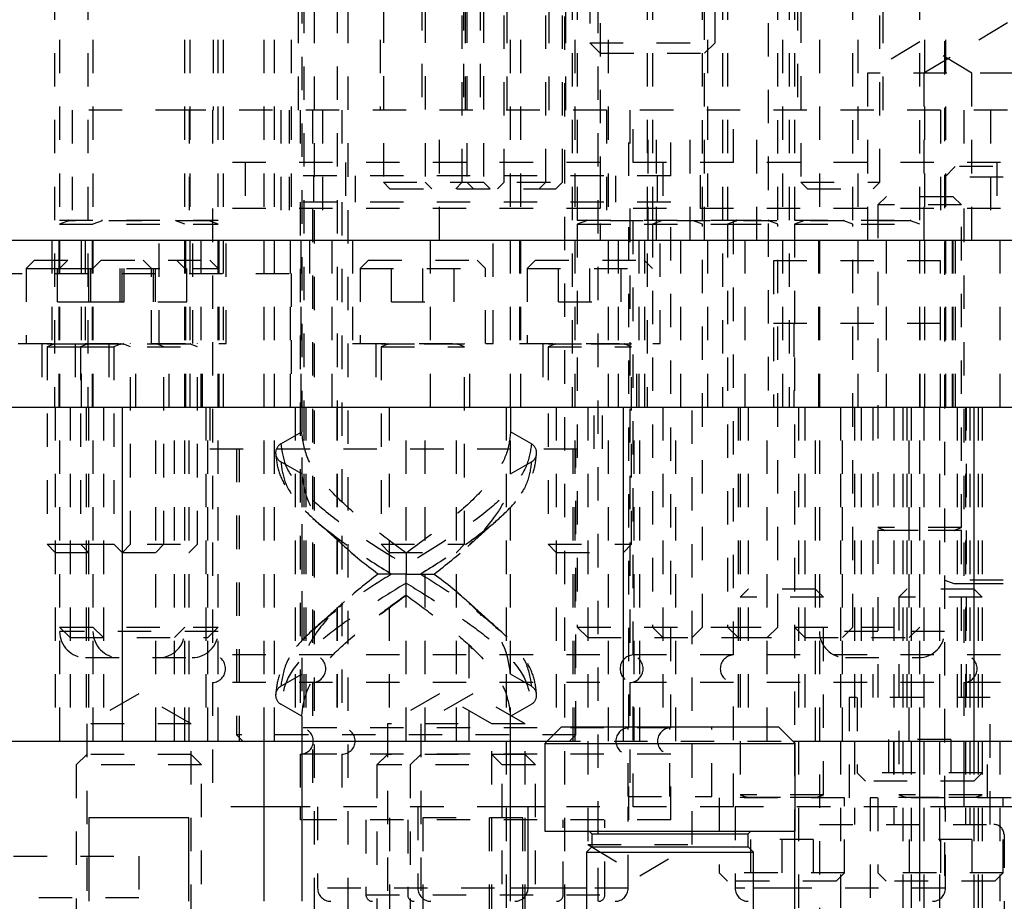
# Model space of a CAD drawing. Header units: inches. Extents: x 1772 to 2706, y -534 to -52.
# Tile 98 of 256: x 1939.33 to 1942.27, y -520.68 to -518.04. Entities that reach past the tile are written whole.
import ezdxf

# ---------------------------------------------------------------- set-up
doc = ezdxf.new("R2010")
doc.units = ezdxf.units.IN
doc.header["$LTSCALE"] = 0.5
doc.header["$MEASUREMENT"] = 0
doc.linetypes.add('HIDDEN', pattern=[0.225, 0.15, -0.075])
doc.layers.add('SID-M-H', color=4, linetype='HIDDEN')
doc.layers.add('SID-M-S', color=105, linetype='Continuous')

msp = doc.modelspace()

# ---------------------------------------------------------------- linework, layer by layer
at = {"layer": 'SID-M-H'}
for p, q in [((1939.44612, -516.69628), (1939.44612, -520.19628)), ((1939.54612, -516.69628), (1939.54612, -520.19628)), ((1939.82112, -520.19628), (1939.82112, -516.69628)), ((1939.90567, -516.69628), (1939.90567, -518.30667)), ((1939.92112, -520.19628), (1939.92112, -516.69628)), ((1940.13987, -516.69628), (1940.13987, -518.69628)), ((1940.16158, -518.30667), (1940.16158, -516.69628)), ((1940.40567, -516.69628), (1940.40567, -518.30667)), ((1940.66158, -518.30667), (1940.66158, -516.69628)), ((1940.82737, -519.19628), (1940.82737, -516.69628)), ((1941.72112, -516.69628), (1941.72112, -521.80031)), ((1942.09612, -521.80031), (1942.09612, -516.69628)), ((1940.53067, -516.96809), (1940.53067, -518.30667)), ((1940.65567, -516.96809), (1940.65567, -518.30667)), ((1940.70567, -516.96809), (1940.70567, -518.30667)), ((1940.78658, -518.30667), (1940.78658, -516.96809)), ((1940.91158, -518.30667), (1940.91158, -516.96809)), ((1940.96158, -518.30667), (1940.96158, -516.96809)), ((1941.65567, -516.96809), (1941.65567, -518.30667)), ((1941.91158, -518.30667), (1941.91158, -516.96809)), ((1939.43062, -517.13628), (1939.43062, -519.19628)), ((1939.53062, -517.13628), (1939.53062, -519.19628)), ((1939.83662, -519.19628), (1939.83662, -517.13628)), ((1939.93662, -519.19628), (1939.93662, -517.13628)), ((1940.98062, -517.13628), (1940.98062, -519.19628)), ((1940.99612, -517.13628), (1940.99612, -518.63667)), ((1941.03362, -517.14805), (1941.03362, -518.10503)), ((1941.20562, -517.13628), (1941.20562, -519.19628)), ((1941.22112, -517.13628), (1941.22112, -518.63667)), ((1941.37112, -518.63667), (1941.37112, -517.13628)), ((1941.38662, -519.19628), (1941.38662, -517.13628)), ((1941.40862, -518.10503), (1941.40862, -517.14805)), ((1941.43062, -517.13628), (1941.43062, -519.19628)), ((1941.44612, -517.13628), (1941.44612, -518.63667)), ((1941.59612, -518.63667), (1941.59612, -517.13628)), ((1941.61162, -519.19628), (1941.61162, -517.13628)), ((1941.63062, -517.13628), (1941.63062, -519.19628)), ((1941.64612, -517.13628), (1941.64612, -518.63667)), ((1941.82112, -518.63667), (1941.82112, -517.13628)), ((1941.83662, -519.19628), (1941.83662, -517.13628)), ((1942.02112, -518.63667), (1942.02112, -517.13628)), ((1942.03662, -519.19628), (1942.03662, -517.13628)), ((1940.05862, -520.19628), (1940.05862, -517.20628)), ((1940.20862, -517.20628), (1940.20862, -520.92628)), ((1940.30862, -517.20628), (1940.30862, -520.92628)), ((1940.95862, -520.92628), (1940.95862, -517.20628)), ((1941.05862, -520.67628), (1941.05862, -517.20628)), ((1941.06487, -517.44628), (1941.06487, -518.69628)), ((1941.37737, -518.69628), (1941.37737, -517.44628)), ((1941.568, -517.44628), (1941.568, -519.19628)), ((1942.09925, -519.19628), (1942.09925, -517.44628)), ((1940.41551, -517.60557), (1940.41551, -518.52321)), ((1940.54051, -517.60557), (1940.54051, -518.52321)), ((1940.65173, -518.52321), (1940.65173, -517.60557)), ((1940.66551, -517.60557), (1940.66551, -518.52321)), ((1940.71551, -517.60557), (1940.71551, -518.52321)), ((1940.77673, -518.52321), (1940.77673, -517.60557)), ((1940.90173, -518.52321), (1940.90173, -517.60557)), ((1940.95173, -518.52321), (1940.95173, -517.60557)), ((1941.66551, -517.60557), (1941.66551, -518.52321)), ((1941.90173, -518.52321), (1941.90173, -517.60557)), ((1940.17112, -517.94711), (1940.17112, -520.19628)), ((1940.79612, -520.19628), (1940.79612, -517.94711)), ((1940.08987, -519.19628), (1940.08987, -517.97628)), ((1940.17737, -517.97628), (1940.17737, -519.19628)), ((1940.27737, -517.97628), (1940.27737, -519.19628)), ((1940.98987, -519.19628), (1940.98987, -517.97628)), ((1941.08987, -519.19628), (1941.08987, -517.97628)), ((1942.28362, -518.04606), (1942.03362, -518.19628)), ((1941.03362, -518.10503), (1941.40862, -518.10503)), ((1941.03362, -518.10503), (1941.06487, -518.13628)), ((1941.37737, -518.13628), (1941.40862, -518.10503)), ((1942.02112, -518.10239), (1941.86487, -518.19628)), ((1942.17737, -518.19628), (1942.02112, -518.10239)), ((1941.06487, -518.13628), (1941.37737, -518.13628)), ((1943.70237, -518.19628), (1941.86487, -518.19628)), ((1941.86487, -518.19628), (1941.86487, -518.69628)), ((1942.03362, -518.19628), (1942.03362, -518.69628)), ((1942.17737, -518.69628), (1942.17737, -518.19628)), ((1939.83362, -518.30667), (1939.48362, -518.30667)), ((1939.48362, -518.30667), (1939.48362, -518.69628)), ((1942.08362, -518.30667), (1939.83362, -518.30667)), ((1939.83362, -518.30667), (1939.83362, -518.69628)), ((1939.9037, -518.30667), (1939.9037, -518.46415)), ((1940.10862, -518.30667), (1940.10862, -518.69628)), ((1940.13362, -518.30667), (1940.13362, -518.69628)), ((1940.1665, -518.30667), (1940.1665, -518.50352)), ((1940.2037, -518.30667), (1940.2037, -518.46415)), ((1940.23362, -518.30667), (1940.23362, -518.69628)), ((1940.2915, -518.30667), (1940.2915, -518.50352)), ((1940.58362, -518.69628), (1940.58362, -518.30667)), ((1941.08362, -518.30667), (1941.08362, -518.69628)), ((1941.15075, -518.50352), (1941.15075, -518.30667)), ((1941.1537, -518.30667), (1941.1537, -518.46415)), ((1941.16354, -518.46415), (1941.16354, -518.30667)), ((1941.20862, -518.69628), (1941.20862, -518.30667)), ((1941.23362, -518.69628), (1941.23362, -518.30667)), ((1941.27575, -518.50352), (1941.27575, -518.30667)), ((1941.33362, -518.69628), (1941.33362, -518.30667)), ((1941.46354, -518.46415), (1941.46354, -518.30667)), ((1941.53362, -518.69628), (1941.53362, -518.30667)), ((1946.08362, -518.30667), (1942.08362, -518.30667)), ((1942.08362, -518.30667), (1942.08362, -518.69628)), ((1942.1537, -518.30667), (1942.1537, -518.46415)), ((1942.23362, -518.30667), (1942.23362, -518.69628)), ((1945.66354, -518.46415), (1939.9037, -518.46415)), ((1940.00213, -518.46415), (1940.00213, -518.60195)), ((1940.30213, -518.46415), (1940.30213, -518.60195)), ((1941.06512, -518.60195), (1941.06512, -518.46415)), ((1941.25213, -518.46415), (1941.25213, -518.60195)), ((1941.36512, -518.60195), (1941.36512, -518.46415)), ((1942.12737, -518.47628), (1942.09612, -518.50753)), ((1942.43987, -518.47628), (1942.12737, -518.47628)), ((1942.25213, -518.46415), (1942.25213, -518.60195)), ((1941.27575, -518.50352), (1940.1665, -518.50352)), ((1940.20587, -518.50352), (1940.20587, -518.58226)), ((1940.33087, -518.50352), (1940.33087, -518.58226)), ((1941.11138, -518.58226), (1941.11138, -518.50352)), ((1941.23638, -518.58226), (1941.23638, -518.50352)), ((1942.47112, -518.50753), (1942.09612, -518.50753)), ((1940.41551, -518.52321), (1940.95173, -518.52321)), ((1940.41551, -518.52321), (1940.4352, -518.54289)), ((1940.4352, -518.54289), (1940.93205, -518.54289)), ((1940.54051, -518.52321), (1940.5602, -518.54289)), ((1940.63205, -518.54289), (1940.65173, -518.52321)), ((1940.66551, -518.52321), (1940.6852, -518.54289)), ((1940.71551, -518.52321), (1940.7352, -518.54289)), ((1940.75705, -518.54289), (1940.77673, -518.52321)), ((1940.88205, -518.54289), (1940.90173, -518.52321)), ((1940.93205, -518.54289), (1940.95173, -518.52321)), ((1941.66551, -518.52321), (1941.90173, -518.52321)), ((1941.66551, -518.52321), (1941.6852, -518.54289)), ((1941.6852, -518.54289), (1941.88205, -518.54289)), ((1941.88205, -518.54289), (1941.90173, -518.52321)), ((1941.92062, -518.56628), (1941.89612, -518.59078)), ((1942.12162, -518.56628), (1941.92062, -518.56628)), ((1942.14612, -518.59078), (1942.12162, -518.56628)), ((1945.66354, -518.60195), (1939.9037, -518.60195)), ((1939.9037, -518.60195), (1939.9037, -519.93861)), ((1941.27575, -518.58226), (1940.1665, -518.58226)), ((1940.1665, -518.58226), (1940.1665, -520.15707)), ((1940.2037, -518.60195), (1940.2037, -519.93861)), ((1940.2915, -518.58226), (1940.2915, -520.15707)), ((1941.15075, -520.15707), (1941.15075, -518.58226)), ((1941.1537, -518.60195), (1941.1537, -519.93861)), ((1941.16354, -519.93861), (1941.16354, -518.60195)), ((1941.27575, -520.15707), (1941.27575, -518.58226)), ((1941.46354, -519.93861), (1941.46354, -518.60195)), ((1942.14612, -518.59078), (1941.89612, -518.59078)), ((1941.89612, -518.59078), (1941.89612, -519.55697)), ((1942.14612, -519.55697), (1942.14612, -518.59078)), ((1942.1537, -518.60195), (1942.1537, -519.93861)), ((1939.44612, -518.63667), (1939.92112, -518.63667)), ((1939.47318, -518.6382), (1939.44612, -518.64805)), ((1939.44612, -518.64805), (1939.92112, -518.64805)), ((1939.89362, -518.6382), (1939.47362, -518.6382)), ((1939.57318, -518.6382), (1939.54612, -518.64805)), ((1939.82112, -518.64805), (1939.79407, -518.6382)), ((1939.92112, -518.64805), (1939.89407, -518.6382)), ((1940.99612, -518.63667), (1941.44612, -518.63667)), ((1941.02318, -518.6382), (1940.99612, -518.64805)), ((1940.99612, -518.64805), (1941.44612, -518.64805)), ((1940.99612, -518.64805), (1940.99612, -519.85503)), ((1941.99362, -518.6382), (1941.02362, -518.6382)), ((1941.24818, -518.6382), (1941.22112, -518.64805)), ((1941.22112, -518.64805), (1941.22112, -519.85503)), ((1941.37112, -518.64805), (1941.34407, -518.6382)), ((1941.37112, -519.85503), (1941.37112, -518.64805)), ((1941.44612, -518.63667), (1941.64612, -518.63667)), ((1941.47318, -518.6382), (1941.44612, -518.64805)), ((1941.44612, -518.64805), (1941.64612, -518.64805)), ((1941.44612, -518.64805), (1941.44612, -519.85503)), ((1941.59612, -518.64805), (1941.56907, -518.6382)), ((1941.59612, -519.85503), (1941.59612, -518.64805)), ((1941.64612, -518.63667), (1942.02112, -518.63667)), ((1941.67318, -518.6382), (1941.64612, -518.64805)), ((1941.64612, -518.64805), (1942.02112, -518.64805)), ((1941.64612, -518.64805), (1941.64612, -520.19628)), ((1941.82112, -518.64805), (1941.79407, -518.6382)), ((1941.82112, -519.85503), (1941.82112, -518.64805)), ((1942.02112, -518.64805), (1941.99407, -518.6382)), ((1942.02112, -520.19628), (1942.02112, -518.64805)), ((1939.42262, -518.69628), (1939.42262, -519.00628)), ((1939.44362, -518.69628), (1939.44362, -519.19628)), ((1939.51112, -518.69628), (1939.51112, -519.19628)), ((1939.52262, -518.69628), (1939.52262, -519.00628)), ((1939.54362, -518.69628), (1939.54362, -519.19628)), ((1939.74462, -519.00628), (1939.74462, -518.69628)), ((1939.82362, -519.19628), (1939.82362, -518.69628)), ((1939.84462, -519.00628), (1939.84462, -518.69628)), ((1939.86862, -518.69628), (1939.86862, -519.19628)), ((1939.92362, -519.19628), (1939.92362, -518.69628)), ((1939.94462, -519.00628), (1939.94462, -518.69628)), ((1940.13612, -518.69628), (1940.13612, -519.19628)), ((1940.16862, -518.69628), (1940.16862, -519.19628)), ((1940.19584, -518.79628), (1940.19584, -518.69628)), ((1940.26112, -518.69628), (1940.26112, -519.19628)), ((1940.32262, -518.69628), (1940.32262, -519.00628)), ((1940.55612, -519.19628), (1940.55612, -518.69628)), ((1940.74462, -519.00628), (1940.74462, -518.69628)), ((1940.82262, -518.69628), (1940.82262, -519.00628)), ((1941.11862, -518.69628), (1941.11862, -519.19628)), ((1941.18112, -519.19628), (1941.18112, -518.69628)), ((1941.19862, -519.19628), (1941.19862, -518.69628)), ((1941.24462, -519.00628), (1941.24462, -518.69628)), ((1941.30612, -519.19628), (1941.30612, -518.69628)), ((1941.49862, -519.19628), (1941.49862, -518.69628)), ((1941.71862, -518.69628), (1941.71862, -519.19628)), ((1941.92062, -518.69628), (1941.92062, -519.19628)), ((1942.09862, -519.19628), (1942.09862, -518.69628)), ((1942.11862, -518.69628), (1942.11862, -519.19628)), ((1942.12162, -519.19628), (1942.12162, -518.69628)), ((1942.12737, -518.69628), (1942.12737, -519.19628)), ((1942.26112, -518.69628), (1942.26112, -519.19628)), ((1939.37112, -518.75628), (1939.34612, -518.78128)), ((1939.37112, -518.75628), (1939.57112, -518.75628)), ((1939.43987, -518.88128), (1939.43987, -518.75628)), ((1939.47112, -518.75628), (1939.44612, -518.78128)), ((1939.53362, -518.88128), (1939.53362, -518.75628)), ((1939.53987, -518.88128), (1939.53987, -518.75628)), ((1939.57112, -518.75628), (1939.54612, -518.78128)), ((1939.57112, -518.75628), (1939.89612, -518.75628)), ((1939.62737, -518.88128), (1939.62737, -518.75628)), ((1939.63362, -518.88128), (1939.63362, -518.75628)), ((1939.63987, -518.88128), (1939.63987, -518.75628)), ((1939.72112, -518.78128), (1939.69612, -518.75628)), ((1939.72737, -518.88128), (1939.72737, -518.75628)), ((1939.73362, -518.88128), (1939.73362, -518.75628)), ((1939.82112, -518.78128), (1939.79612, -518.75628)), ((1939.82737, -518.88128), (1939.82737, -518.75628)), ((1939.92112, -518.78128), (1939.89612, -518.75628)), ((1940.37112, -518.75628), (1940.34612, -518.78128)), ((1940.37112, -518.75628), (1940.69612, -518.75628)), ((1940.43987, -518.88128), (1940.43987, -518.75628)), ((1940.53362, -518.88128), (1940.53362, -518.75628)), ((1940.62737, -518.88128), (1940.62737, -518.75628)), ((1940.72112, -518.78128), (1940.69612, -518.75628)), ((1940.87112, -518.75628), (1940.84612, -518.78128)), ((1940.87112, -518.75628), (1941.19612, -518.75628)), ((1940.93987, -518.88128), (1940.93987, -518.75628)), ((1941.03362, -518.88128), (1941.03362, -518.75628)), ((1941.12737, -518.88128), (1941.12737, -518.75628)), ((1941.22112, -518.78128), (1941.19612, -518.75628)), ((1942.08362, -518.75828), (1941.58362, -518.75828)), ((1941.58362, -518.75828), (1941.58362, -519.19628)), ((1942.08362, -519.19628), (1942.08362, -518.75828)), ((1939.03362, -518.79628), (1940.19584, -518.79628)), ((1939.34612, -518.78128), (1939.44612, -518.78128)), ((1939.34612, -518.78128), (1939.34612, -519.00628)), ((1939.44612, -518.78128), (1939.92112, -518.78128)), ((1939.72112, -519.00628), (1939.72112, -518.78128)), ((1940.13987, -518.79628), (1940.13987, -519.19628)), ((1940.34612, -518.78128), (1940.72112, -518.78128)), ((1940.34612, -518.78128), (1940.34612, -519.00628)), ((1940.72112, -519.00628), (1940.72112, -518.78128)), ((1940.84612, -518.78128), (1941.22112, -518.78128)), ((1940.84612, -518.78128), (1940.84612, -519.00628)), ((1939.43987, -518.88128), (1939.53987, -518.88128)), ((1939.53987, -518.88128), (1939.82737, -518.88128)), ((1940.43987, -518.88128), (1940.62737, -518.88128)), ((1940.93987, -518.88128), (1941.12737, -518.88128)), ((1942.08362, -518.94628), (1941.58362, -518.94628)), ((1941.64457, -518.94628), (1941.64457, -519.19628)), ((1942.02268, -519.19628), (1942.02268, -518.94628)), ((1939.32262, -519.00628), (1939.94462, -519.00628)), ((1939.39312, -519.00628), (1939.39312, -519.19628)), ((1939.40862, -519.00628), (1939.40862, -519.00667)), ((1939.40862, -519.00667), (1939.50862, -519.00667)), ((1939.42893, -519.0082), (1939.40862, -519.01559)), ((1939.40862, -519.01559), (1939.50862, -519.01559)), ((1939.40862, -519.01559), (1939.40862, -519.60678)), ((1939.83787, -519.0082), (1939.42937, -519.0082)), ((1939.49312, -519.00628), (1939.49312, -519.19628)), ((1939.50862, -519.00628), (1939.50862, -519.00667)), ((1939.50862, -519.00667), (1939.85862, -519.00667)), ((1939.52893, -519.0082), (1939.50862, -519.01559)), ((1939.50862, -519.01559), (1939.85862, -519.01559)), ((1939.50862, -519.01559), (1939.50862, -519.60678)), ((1939.59312, -519.00628), (1939.59312, -519.19628)), ((1939.60862, -519.00628), (1939.60862, -519.00667)), ((1939.62893, -519.0082), (1939.60862, -519.01559)), ((1939.60862, -519.01559), (1939.60862, -519.60678)), ((1939.65862, -519.01559), (1939.63832, -519.0082)), ((1939.65862, -519.00667), (1939.65862, -519.00628)), ((1939.65862, -519.60678), (1939.65862, -519.01559)), ((1939.67412, -519.19628), (1939.67412, -519.00628)), ((1939.75862, -519.01559), (1939.73832, -519.0082)), ((1939.75862, -519.00667), (1939.75862, -519.00628)), ((1939.75862, -519.60678), (1939.75862, -519.01559)), ((1939.77412, -519.19628), (1939.77412, -519.00628)), ((1939.85862, -519.01559), (1939.83832, -519.0082)), ((1939.85862, -519.00667), (1939.85862, -519.00628)), ((1939.85862, -519.60678), (1939.85862, -519.01559)), ((1939.87412, -519.19628), (1939.87412, -519.00628)), ((1940.32262, -519.00628), (1940.74462, -519.00628)), ((1940.39312, -519.00628), (1940.39312, -519.19628)), ((1940.40862, -519.00628), (1940.40862, -519.00667)), ((1940.40862, -519.00667), (1940.65862, -519.00667)), ((1940.42893, -519.0082), (1940.40862, -519.01559)), ((1940.40862, -519.01559), (1940.65862, -519.01559)), ((1940.40862, -519.01559), (1940.40862, -519.60678)), ((1940.63787, -519.0082), (1940.42937, -519.0082)), ((1940.65862, -519.01559), (1940.63832, -519.0082)), ((1940.65862, -519.00667), (1940.65862, -519.00628)), ((1940.65862, -519.60678), (1940.65862, -519.01559)), ((1940.67412, -519.19628), (1940.67412, -519.00628)), ((1940.82262, -519.00628), (1941.24462, -519.00628)), ((1940.89312, -519.00628), (1940.89312, -519.19628)), ((1940.90862, -519.00628), (1940.90862, -519.00667)), ((1940.90862, -519.00667), (1941.15862, -519.00667)), ((1940.92893, -519.0082), (1940.90862, -519.01559)), ((1940.90862, -519.01559), (1941.15862, -519.01559)), ((1940.90862, -519.01559), (1940.90862, -519.60678)), ((1941.13787, -519.0082), (1940.92937, -519.0082)), ((1941.15862, -519.01559), (1941.13832, -519.0082)), ((1941.15862, -519.00667), (1941.15862, -519.00628)), ((1941.15862, -519.60678), (1941.15862, -519.01559)), ((1941.17412, -519.19628), (1941.17412, -519.00628)), ((1939.43312, -519.19628), (1939.43312, -520.19628)), ((1939.47737, -519.19628), (1939.47737, -520.19628)), ((1939.52612, -519.19628), (1939.52612, -520.19628)), ((1939.53312, -519.19628), (1939.53312, -520.19628)), ((1939.57737, -519.19628), (1939.57737, -520.19628)), ((1939.63312, -519.19628), (1939.63312, -520.19628)), ((1939.63412, -520.19628), (1939.63412, -519.19628)), ((1939.73412, -520.19628), (1939.73412, -519.19628)), ((1939.78987, -520.19628), (1939.78987, -519.19628)), ((1939.83412, -520.19628), (1939.83412, -519.19628)), ((1939.88362, -519.19628), (1939.88362, -520.19628)), ((1939.88987, -520.19628), (1939.88987, -519.19628)), ((1939.89612, -519.19628), (1939.89612, -519.32128)), ((1940.08987, -520.19628), (1940.08987, -519.19628)), ((1940.15112, -519.19628), (1940.15112, -520.19628)), ((1940.17097, -519.19628), (1940.17097, -519.27039)), ((1940.17737, -519.19628), (1940.17737, -520.19628)), ((1940.18362, -519.19628), (1940.18362, -520.19628)), ((1940.27612, -519.19628), (1940.27612, -520.19628)), ((1940.27737, -519.19628), (1940.27737, -520.19628)), ((1940.43312, -519.19628), (1940.43312, -520.19628)), ((1940.48362, -520.19628), (1940.48362, -519.19628)), ((1940.54112, -520.19628), (1940.54112, -519.19628)), ((1940.63412, -520.19628), (1940.63412, -519.19628)), ((1940.78362, -519.19628), (1940.78362, -521.82128)), ((1940.79627, -519.19628), (1940.79627, -519.27039)), ((1940.93312, -519.19628), (1940.93312, -520.19628)), ((1940.98987, -520.19628), (1940.98987, -519.19628)), ((1941.02737, -519.19628), (1941.02737, -520.50628)), ((1941.04612, -519.32128), (1941.04612, -519.19628)), ((1941.07112, -519.32128), (1941.07112, -519.19628)), ((1941.08987, -520.19628), (1941.08987, -519.19628)), ((1941.13362, -519.19628), (1941.13362, -520.19628)), ((1941.13412, -520.19628), (1941.13412, -519.19628)), ((1941.16612, -520.19628), (1941.16612, -519.19628)), ((1941.18362, -520.19628), (1941.18362, -519.19628)), ((1941.25237, -519.19628), (1941.25237, -520.19628)), ((1941.29112, -520.19628), (1941.29112, -519.19628)), ((1941.33987, -520.50628), (1941.33987, -519.19628)), ((1941.47737, -519.19628), (1941.47737, -520.19628)), ((1941.48362, -519.19628), (1941.48362, -520.35697)), ((1941.50812, -519.19628), (1941.50812, -520.19628)), ((1941.56487, -520.19628), (1941.56487, -519.19628)), ((1941.65862, -519.19628), (1941.65862, -522.96628)), ((1941.67737, -519.19628), (1941.67737, -520.19628)), ((1941.70912, -520.19628), (1941.70912, -519.19628)), ((1941.78362, -519.19628), (1941.78362, -521.72628)), ((1941.78987, -520.19628), (1941.78987, -519.19628)), ((1941.82612, -519.19628), (1941.82612, -520.44628)), ((1941.84612, -519.19628), (1941.84612, -520.19628)), ((1941.88062, -519.19628), (1941.88062, -520.06628)), ((1941.94412, -519.19628), (1941.94412, -520.44628)), ((1941.97112, -519.19628), (1941.97112, -521.67628)), ((1941.98312, -519.19628), (1941.98312, -520.19628)), ((1941.98987, -520.19628), (1941.98987, -519.19628)), ((1941.99612, -519.19628), (1941.99612, -521.67628)), ((1942.03362, -519.19628), (1942.03362, -520.69628)), ((1942.08062, -519.19628), (1942.08062, -520.97628)), ((1942.13362, -519.19628), (1942.13362, -520.19628)), ((1942.15862, -519.19628), (1942.15862, -520.44628)), ((1942.16162, -520.06628), (1942.16162, -519.19628)), ((1942.17112, -519.19628), (1942.17112, -520.44628)), ((1942.18362, -519.19628), (1942.18362, -521.67628)), ((1942.18412, -520.19628), (1942.18412, -519.19628)), ((1942.19612, -519.19628), (1942.19612, -521.59982)), ((1942.20862, -519.19628), (1942.20862, -521.63645)), ((1940.10853, -519.30644), (1940.17097, -519.27039)), ((1940.85871, -519.30644), (1940.79627, -519.27039)), ((1939.89612, -519.32128), (1941.07112, -519.32128)), ((1939.97542, -519.32128), (1939.97542, -520.17728)), ((1939.98362, -519.32128), (1939.98362, -520.19628)), ((1940.98362, -520.19628), (1940.98362, -519.32128)), ((1940.99182, -520.17728), (1940.99182, -519.32128)), ((1940.17097, -519.39639), (1940.10853, -519.36034)), ((1940.79627, -519.39639), (1940.85871, -519.36034)), ((1940.17097, -519.39639), (1940.17097, -519.99617)), ((1940.79627, -519.99617), (1940.79627, -519.39639)), ((1940.22712, -519.5492), (1940.29921, -519.61362)), ((1940.66804, -519.61362), (1940.74012, -519.5492)), ((1942.14612, -519.55697), (1941.89612, -519.55697)), ((1941.89612, -519.55697), (1941.91643, -519.56436)), ((1942.14612, -519.56588), (1941.89612, -519.56588)), ((1941.89612, -519.56588), (1941.89612, -520.06628)), ((1941.91687, -519.56436), (1942.12537, -519.56436)), ((1942.12582, -519.56436), (1942.14612, -519.55697)), ((1942.14612, -520.06628), (1942.14612, -519.56588)), ((1940.68293, -519.59757), (1940.67291, -519.60728)), ((1939.40862, -519.60678), (1939.50862, -519.60678)), ((1939.40862, -519.60678), (1939.43312, -519.63128)), ((1939.43312, -519.63128), (1939.83412, -519.63128)), ((1939.50862, -519.60678), (1939.85862, -519.60678)), ((1939.50862, -519.60678), (1939.53312, -519.63128)), ((1939.60862, -519.60678), (1939.63312, -519.63128)), ((1939.63412, -519.63128), (1939.65862, -519.60678)), ((1939.73412, -519.63128), (1939.75862, -519.60678)), ((1939.83412, -519.63128), (1939.85862, -519.60678)), ((1940.40862, -519.60678), (1940.65862, -519.60678)), ((1940.40862, -519.60678), (1940.43312, -519.63128)), ((1940.43312, -519.63128), (1940.63412, -519.63128)), ((1940.48362, -519.63328), (1940.48362, -519.66933)), ((1940.48363, -519.63328), (1940.48363, -519.66933)), ((1940.63412, -519.63128), (1940.65862, -519.60678)), ((1940.90862, -519.60678), (1941.15862, -519.60678)), ((1940.90862, -519.60678), (1940.93312, -519.63128)), ((1940.93312, -519.63128), (1941.13412, -519.63128)), ((1941.13412, -519.63128), (1941.15862, -519.60678)), ((1940.48362, -519.75928), (1940.48362, -519.72323)), ((1940.48363, -519.75928), (1940.48363, -519.72323)), ((1942.47112, -519.71451), (1942.09612, -519.71451)), ((1942.09612, -519.71451), (1942.12318, -519.72436)), ((1941.50812, -519.74128), (1941.48362, -519.76578)), ((1941.70912, -519.74128), (1941.50812, -519.74128)), ((1941.73362, -519.76578), (1941.70912, -519.74128)), ((1941.98312, -519.74128), (1941.95862, -519.76578)), ((1942.18412, -519.74128), (1941.98312, -519.74128)), ((1942.47112, -519.72588), (1942.09612, -519.72588)), ((1942.12362, -519.72436), (1942.44362, -519.72436)), ((1942.20862, -519.76578), (1942.18412, -519.74128)), ((1940.29924, -519.7789), (1940.22714, -519.84329)), ((1940.7401, -519.84329), (1940.66801, -519.7789)), ((1941.73362, -519.76578), (1941.48362, -519.76578)), ((1941.73362, -520.35697), (1941.73362, -519.76578)), ((1942.20862, -519.76578), (1941.95862, -519.76578)), ((1941.95862, -519.76578), (1941.95862, -520.35697)), ((1940.28432, -519.79498), (1940.29441, -519.78521)), ((1939.44612, -519.85503), (1939.92112, -519.85503)), ((1939.44612, -519.85503), (1939.47737, -519.88628)), ((1939.92069, -519.86828), (1939.44656, -519.86828)), ((1939.54612, -519.85503), (1939.57737, -519.88628)), ((1939.78987, -519.88628), (1939.82112, -519.85503)), ((1939.88987, -519.88628), (1939.92112, -519.85503)), ((1940.99612, -519.85503), (1941.44612, -519.85503)), ((1940.99612, -519.85503), (1941.02737, -519.88628)), ((1941.22112, -519.85503), (1941.25237, -519.88628)), ((1941.33987, -519.88628), (1941.37112, -519.85503)), ((1941.44612, -519.85503), (1941.64612, -519.85503)), ((1941.44612, -519.85503), (1941.47737, -519.88628)), ((1941.56487, -519.88628), (1941.59612, -519.85503)), ((1941.64612, -519.85503), (1942.02112, -519.85503)), ((1941.64612, -519.85503), (1941.67737, -519.88628)), ((1942.09569, -519.86828), (1941.72156, -519.86828)), ((1941.78987, -519.88628), (1941.82112, -519.85503)), ((1941.98987, -519.88628), (1942.02112, -519.85503)), ((1939.47737, -519.88628), (1939.88987, -519.88628)), ((1941.02737, -519.88628), (1941.47737, -519.88628)), ((1941.47737, -519.88628), (1941.67737, -519.88628)), ((1941.67737, -519.88628), (1941.98987, -519.88628)), ((1940.67091, -519.90766), (1940.67091, -520.19628)), ((1940.68199, -519.92011), (1940.67091, -519.90766)), ((1939.52412, -519.94628), (1939.84312, -519.94628)), ((1945.66354, -519.93861), (1939.9037, -519.93861)), ((1941.79912, -519.94628), (1942.01812, -519.94628)), ((1940.10853, -520.03222), (1940.17097, -519.99617)), ((1940.85871, -520.03222), (1940.79627, -519.99617)), ((1945.66354, -520.02119), (1939.9037, -520.02119)), ((1939.9037, -520.02119), (1939.9037, -520.39329)), ((1940.2037, -520.02119), (1940.2037, -520.39329)), ((1941.1537, -520.02119), (1941.1537, -520.39329)), ((1941.16354, -520.39329), (1941.16354, -520.02119)), ((1941.46354, -520.39329), (1941.46354, -520.02119)), ((1942.1537, -520.02119), (1942.1537, -520.19628)), ((1939.68362, -520.05482), (1939.52737, -520.14503)), ((1939.83987, -520.14503), (1939.68362, -520.05482)), ((1940.58362, -520.05482), (1940.42737, -520.14503)), ((1940.68362, -520.05482), (1940.52737, -520.14503)), ((1940.73987, -520.14503), (1940.58362, -520.05482)), ((1940.83987, -520.14503), (1940.68362, -520.05482)), ((1942.23212, -520.06628), (1941.81012, -520.06628)), ((1941.81012, -520.06628), (1941.81012, -520.44628)), ((1941.83362, -520.06628), (1941.83362, -520.29128)), ((1942.23212, -520.44628), (1942.23212, -520.06628)), ((1940.17097, -520.12217), (1940.10853, -520.08612)), ((1940.79627, -520.12217), (1940.85871, -520.08612)), ((1940.17097, -520.12217), (1940.17097, -520.19628)), ((1940.79627, -520.19628), (1940.79627, -520.12217)), ((1939.83987, -520.14503), (1939.52737, -520.14503)), ((1939.52737, -520.14503), (1939.52737, -520.92628)), ((1939.83987, -520.92628), (1939.83987, -520.14503)), ((1941.27575, -520.15707), (1940.1665, -520.15707)), ((1940.83987, -520.14503), (1940.42737, -520.14503)), ((1940.42737, -520.14503), (1940.42737, -520.92628)), ((1940.52737, -520.14503), (1940.52737, -520.92628)), ((1940.73987, -520.92628), (1940.73987, -520.14503)), ((1940.83987, -520.92628), (1940.83987, -520.14503)), ((1941.14862, -520.36211), (1941.14862, -520.15378)), ((1941.27362, -520.36211), (1941.27362, -520.15378)), ((1941.39862, -520.36211), (1941.39862, -520.15378)), ((1940.99182, -520.17728), (1939.97542, -520.17728)), ((1939.97542, -520.17728), (1939.99442, -520.19628)), ((1940.97282, -520.19628), (1940.99182, -520.17728)), ((1942.11487, -520.19128), (1941.92737, -520.19128)), ((1941.92737, -520.19128), (1941.92737, -520.31628)), ((1942.11487, -520.19128), (1942.11487, -520.31628)), ((1940.90612, -520.19628), (1941.64112, -520.19628)), ((1941.64612, -520.20128), (1941.64612, -520.46628)), ((1941.94312, -520.19628), (1941.94312, -520.36628)), ((1942.22412, -520.36628), (1942.22412, -520.19628)), ((1942.26112, -520.19628), (1942.26112, -520.67628)), ((1939.52737, -520.23628), (1939.49612, -520.26753)), ((1939.83987, -520.23628), (1939.52737, -520.23628)), ((1939.87112, -520.26753), (1939.83987, -520.23628)), ((1941.27575, -520.23581), (1940.1665, -520.23581)), ((1940.1665, -520.23581), (1940.1665, -520.39329)), ((1940.2915, -520.23581), (1940.2915, -520.43266)), ((1940.42737, -520.23628), (1940.39612, -520.26753)), ((1940.83987, -520.23628), (1940.42737, -520.23628)), ((1940.52737, -520.23628), (1940.49612, -520.26753)), ((1940.77112, -520.26753), (1940.73987, -520.23628)), ((1940.87112, -520.26753), (1940.83987, -520.23628)), ((1941.15075, -520.43266), (1941.15075, -520.23581)), ((1941.27575, -520.43266), (1941.27575, -520.23581)), ((1939.87112, -520.26753), (1939.49612, -520.26753)), ((1939.49612, -520.26753), (1939.49612, -521.22451)), ((1939.87112, -521.22451), (1939.87112, -520.26753)), ((1940.87112, -520.26753), (1940.39612, -520.26753)), ((1940.39612, -520.26753), (1940.39612, -521.22451)), ((1940.49612, -520.26753), (1940.49612, -521.22451)), ((1940.77112, -521.22451), (1940.77112, -520.26753)), ((1940.87112, -521.22451), (1940.87112, -520.26753)), ((1942.20862, -520.29128), (1941.83362, -520.29128)), ((1941.83362, -520.29128), (1941.85862, -520.31628)), ((1942.18362, -520.31628), (1942.20862, -520.29128)), ((1942.18362, -520.31628), (1941.85862, -520.31628)), ((1941.14862, -520.36211), (1941.39862, -520.36211)), ((1941.79612, -520.36628), (1941.42112, -520.36628)), ((1941.42112, -520.36628), (1941.42112, -520.59128)), ((1941.73362, -520.35697), (1941.48362, -520.35697)), ((1941.48362, -520.35697), (1941.50393, -520.36436)), ((1941.73362, -520.36588), (1941.48362, -520.36588)), ((1941.48362, -520.36588), (1941.48362, -520.36628)), ((1941.50437, -520.36436), (1941.71287, -520.36436)), ((1941.71332, -520.36436), (1941.73362, -520.35697)), ((1941.73362, -520.36628), (1941.73362, -520.36588)), ((1941.79612, -520.59128), (1941.79612, -520.36628)), ((1942.29462, -520.36628), (1941.87262, -520.36628)), ((1941.87262, -520.36628), (1941.87262, -520.67628)), ((1941.89612, -520.36628), (1941.89612, -520.59128)), ((1942.20862, -520.35697), (1941.95862, -520.35697)), ((1941.95862, -520.35697), (1941.97893, -520.36436)), ((1942.20862, -520.36588), (1941.95862, -520.36588)), ((1941.95862, -520.36588), (1941.95862, -520.36628)), ((1941.97937, -520.36436), (1942.18787, -520.36436)), ((1942.18832, -520.36436), (1942.20862, -520.35697)), ((1942.27112, -520.59128), (1942.27112, -520.36628)), ((1940.05862, -520.39329), (1939.9037, -520.39329)), ((1940.79612, -520.39329), (1940.1665, -520.39329)), ((1940.21866, -520.39329), (1940.21866, -520.63691)), ((1940.51866, -520.39329), (1940.51866, -520.63691)), ((1941.46354, -520.39329), (1940.89862, -520.39329)), ((1941.14858, -520.63691), (1941.14858, -520.39329)), ((1942.1537, -520.39329), (1941.46866, -520.39329)), ((1941.46866, -520.39329), (1941.46866, -520.63691)), ((1942.09858, -520.63691), (1942.09858, -520.39329)), ((1940.83349, -520.42628), (1940.43375, -520.42628)), ((1940.43375, -520.42628), (1940.43375, -520.92628)), ((1940.53375, -520.42628), (1940.53375, -520.92628)), ((1940.73349, -520.92628), (1940.73349, -520.42628)), ((1940.83349, -520.92628), (1940.83349, -520.42628)), ((1941.27575, -520.43266), (1940.17112, -520.43266)), ((1940.36335, -520.43266), (1940.36335, -520.65659)), ((1940.48835, -520.43266), (1940.48835, -520.65659)), ((1940.9539, -520.65659), (1940.9539, -520.43266)), ((1941.0789, -520.65659), (1941.0789, -520.43266)), ((1941.72112, -520.44628), (1943.84612, -520.44628)), ((1942.27362, -520.47628), (1942.27362, -521.91128)), ((1941.02737, -520.50628), (1941.33987, -520.50628)), ((1941.02737, -520.50628), (1941.18362, -520.60016)), ((1941.18362, -520.60016), (1941.33987, -520.50628)), ((1941.70237, -520.49128), (1941.51487, -520.49128)), ((1941.51487, -520.49128), (1941.51487, -520.61628)), ((1941.60862, -520.49128), (1941.60862, -520.61628)), ((1941.70237, -520.49128), (1941.70237, -520.61628)), ((1942.17737, -520.49128), (1941.98987, -520.49128)), ((1941.98987, -520.49128), (1941.98987, -520.61628)), ((1942.08362, -520.49128), (1942.08362, -520.61628)), ((1942.17737, -520.49128), (1942.17737, -520.61628)), ((1939.30862, -520.54128), (1939.68362, -520.54128)), ((1939.68362, -520.54128), (1939.68362, -521.67628)), ((1941.79612, -520.59128), (1941.42112, -520.59128)), ((1941.42112, -520.59128), (1941.44612, -520.61628)), ((1941.77112, -520.61628), (1941.79612, -520.59128)), ((1942.27112, -520.59128), (1941.89612, -520.59128)), ((1941.89612, -520.59128), (1941.92112, -520.61628)), ((1942.24612, -520.61628), (1942.27112, -520.59128)), ((1941.14812, -520.63691), (1940.21912, -520.63691)), ((1941.77112, -520.61628), (1941.44612, -520.61628)), ((1942.09812, -520.63691), (1941.46912, -520.63691)), ((1942.24612, -520.61628), (1941.92112, -520.61628)), ((1939.68362, -520.66628), (1939.30862, -520.66628)), ((1940.36378, -520.65659), (1941.07847, -520.65659)), ((1941.64612, -520.67628), (1941.64612, -521.00828))]:
    msp.add_line(p, q, dxfattribs=at)
for centre, radius, start, end in [((1939.47291, -518.63746), 0.000787, 290, 90), ((1939.57291, -518.63746), 0.000787, 290, 90), ((1939.79434, -518.63746), 0.000787, 90, 250), ((1939.89434, -518.63746), 0.000787, 90, 250), ((1941.02291, -518.63746), 0.000787, 290, 90), ((1941.24791, -518.63746), 0.000787, 290, 90), ((1941.34434, -518.63746), 0.000787, 90, 250), ((1941.47291, -518.63746), 0.000787, 290, 90), ((1941.56934, -518.63746), 0.000787, 90, 250), ((1941.67291, -518.63746), 0.000787, 290, 90), ((1941.79434, -518.63746), 0.000787, 90, 250), ((1941.99434, -518.63746), 0.000787, 90, 250), ((1939.42866, -519.00746), 0.000787, 290, 90), ((1939.52866, -519.00746), 0.000787, 290, 90), ((1939.62866, -519.00746), 0.000787, 290, 90), ((1939.63859, -519.00746), 0.000787, 90, 250), ((1939.73859, -519.00746), 0.000787, 90, 250), ((1939.83859, -519.00746), 0.000787, 90, 250), ((1940.42866, -519.00746), 0.000787, 290, 90), ((1940.63859, -519.00746), 0.000787, 90, 250), ((1940.92866, -519.00746), 0.000787, 290, 90), ((1941.13859, -519.00746), 0.000787, 90, 250), ((1940.12409, -519.33339), 0.03112, 120, 240), ((1940.84315, -519.33339), 0.03112, 300, 60), ((1941.91616, -519.5651), 0.000787, 270, 70), ((1942.12609, -519.5651), 0.000787, 110, 270), ((1942.12291, -519.7251), 0.000787, 270, 70), ((1939.52412, -519.86828), 0.078, 180, 270), ((1939.62412, -519.86828), 0.078, 180, 270), ((1939.74312, -519.86828), 0.078, 270, 0), ((1939.84312, -519.86828), 0.078, 270, 0), ((1941.79912, -519.86828), 0.078, 180, 270), ((1942.01812, -519.86828), 0.078, 270, 0), ((1939.90173, -519.9799), 0.04134, 272.7294, 87.2706), ((1940.20173, -519.9799), 0.04134, 272.7294, 87.2706), ((1941.16551, -519.9799), 0.04134, 92.7294, 267.2706), ((1941.15173, -519.9799), 0.04134, 272.7294, 87.2706), ((1941.46551, -519.9799), 0.04134, 92.7294, 267.2706), ((1942.15173, -519.9799), 0.04134, 272.7294, 87.2706), ((1940.12409, -520.05917), 0.03112, 120, 240), ((1940.84315, -520.05917), 0.03112, 300, 60), ((1940.1665, -520.19644), 0.03937, 270, 90), ((1940.2915, -520.19644), 0.03937, 270, 90), ((1941.15075, -520.19644), 0.03937, 90, 270), ((1941.27575, -520.19644), 0.03937, 90, 270), ((1941.50366, -520.3651), 0.000787, 270, 70), ((1941.71359, -520.3651), 0.000787, 110, 270), ((1941.97866, -520.3651), 0.000787, 270, 70), ((1942.18859, -520.3651), 0.000787, 110, 270), ((1942.24362, -520.47628), 0.03, 0, 90), ((1940.25803, -520.63691), 0.03937, 180, 270), ((1940.55803, -520.63691), 0.03937, 180, 270), ((1941.10921, -520.63691), 0.03937, 270, 0), ((1941.50803, -520.63691), 0.03937, 180, 270), ((1942.05921, -520.63691), 0.03937, 270, 0), ((1940.38303, -520.65659), 0.01969, 180, 270), ((1940.50803, -520.65659), 0.01969, 180, 270), ((1940.93421, -520.65659), 0.01969, 270, 0), ((1941.05921, -520.65659), 0.01969, 270, 0)]:
    msp.add_arc(centre, radius, start, end, dxfattribs=at)
for points, knots in [([(1940.48363, -519.63328), (1940.45307, -519.6107), (1940.39196, -519.56556), (1940.3081, -519.49777), (1940.23555, -519.4261), (1940.182, -519.35019), (1940.17465, -519.29699), (1940.17097, -519.27039)], [0, 0, 0, 0, 0.1867724, 0.3734653, 0.5602405, 0.7800645, 1, 1, 1, 1]), ([(1940.79627, -519.27039), (1940.79366, -519.29297), (1940.78843, -519.33812), (1940.74744, -519.40587), (1940.68226, -519.4776), (1940.59161, -519.55345), (1940.51962, -519.60667), (1940.48362, -519.63328)], [0, 0, 0, 0, 0.1867427, 0.3734749, 0.5602182, 0.7801111, 1, 1, 1, 1]), ([(1940.10853, -519.30644), (1940.11173, -519.32902), (1940.11812, -519.37416), (1940.16702, -519.44193), (1940.24549, -519.51364), (1940.35401, -519.58951), (1940.44042, -519.64272), (1940.48363, -519.66933)], [0, 0, 0, 0, 0.1867859, 0.3735113, 0.5602438, 0.7800974, 1, 1, 1, 1]), ([(1940.85871, -519.30644), (1940.85552, -519.32902), (1940.84912, -519.37416), (1940.80023, -519.44193), (1940.72175, -519.51364), (1940.61323, -519.58951), (1940.52682, -519.64272), (1940.48362, -519.66933)], [0, 0, 0, 0, 0.1867859, 0.3735113, 0.5602438, 0.7800974, 1, 1, 1, 1]), ([(1940.09297, -519.3334), (1940.0948, -519.35181), (1940.09845, -519.38851), (1940.12669, -519.44309), (1940.16842, -519.4968), (1940.20766, -519.53183), (1940.22711, -519.54918)], [0, 0, 0, 0, 0.2538604, 0.5061777, 0.7552797, 1, 1, 1, 1]), ([(1940.74014, -519.54918), (1940.75958, -519.53183), (1940.79882, -519.4968), (1940.84055, -519.44309), (1940.8688, -519.38851), (1940.87244, -519.35181), (1940.87427, -519.3334)], [0, 0, 0, 0, 0.2447203, 0.4938223, 0.7461396, 1, 1, 1, 1]), ([(1940.10853, -519.36034), (1940.11128, -519.38124), (1940.11677, -519.42304), (1940.15877, -519.48575), (1940.22688, -519.55218), (1940.3221, -519.62236), (1940.40068, -519.67164), (1940.43997, -519.69628)], [0, 0, 0, 0, 0.1867762, 0.3735154, 0.5602057, 0.7801315, 1, 1, 1, 1]), ([(1940.85871, -519.36034), (1940.85597, -519.38124), (1940.85048, -519.42304), (1940.80848, -519.48575), (1940.74036, -519.55218), (1940.64515, -519.62236), (1940.56656, -519.67164), (1940.52727, -519.69628)], [0, 0, 0, 0, 0.1867762, 0.3735154, 0.5602057, 0.7801315, 1, 1, 1, 1]), ([(1940.17097, -519.39639), (1940.17502, -519.42437), (1940.18312, -519.48032), (1940.24111, -519.55842), (1940.31541, -519.63027), (1940.37141, -519.67428), (1940.39941, -519.69628)], [0, 0, 0, 0, 0.27990571, 0.55965983, 0.7798852, 1, 1, 1, 1]), ([(1940.56783, -519.69628), (1940.60326, -519.66829), (1940.67412, -519.61232), (1940.74636, -519.53428), (1940.78885, -519.46237), (1940.7938, -519.41838), (1940.79627, -519.39639)], [0, 0, 0, 0, 0.2798389, 0.5596675, 0.7798279, 1, 1, 1, 1]), ([(1940.22641, -519.54858), (1940.25794, -519.57317), (1940.32105, -519.6224), (1940.40031, -519.67164), (1940.43997, -519.69628)], [0, 0, 0, 0, 0.499684, 1, 1, 1, 1]), ([(1940.74084, -519.54858), (1940.70931, -519.57317), (1940.6462, -519.6224), (1940.56693, -519.67164), (1940.52727, -519.69628)], [0, 0, 0, 0, 0.499684, 1, 1, 1, 1]), ([(1940.39942, -519.69628), (1940.36213, -519.66829), (1940.31829, -519.63539), (1940.28873, -519.60248), (1940.28431, -519.59757)], [0, 0, 0, 0, 0.8506594, 1, 1, 1, 1]), ([(1940.48362, -519.66933), (1940.48362, -519.67109), (1940.48362, -519.67463), (1940.48362, -519.68377), (1940.48362, -519.69155), (1940.48362, -519.69628)], [0, 0, 0, 0, 0.2808789, 0.5625042, 1, 1, 1, 1]), ([(1940.48363, -519.66933), (1940.48363, -519.67109), (1940.48363, -519.67463), (1940.48363, -519.68377), (1940.48363, -519.69155), (1940.48363, -519.69628)], [0, 0, 0, 0, 0.28087893, 0.56250419, 1, 1, 1, 1]), ([(1940.43997, -519.69628), (1940.40663, -519.71719), (1940.33991, -519.75902), (1940.25098, -519.82168), (1940.1751, -519.88812), (1940.11971, -519.95831), (1940.11226, -520.00758), (1940.10853, -520.03222)], [0, 0, 0, 0, 0.1866411, 0.3734192, 0.5601372, 0.7800682, 1, 1, 1, 1]), ([(1940.48362, -519.72323), (1940.44699, -519.74581), (1940.37371, -519.79099), (1940.2731, -519.8587), (1940.18596, -519.93045), (1940.12159, -520.00629), (1940.11288, -520.05951), (1940.10853, -520.08612)], [0, 0, 0, 0, 0.1866588, 0.3734284, 0.5601675, 0.7800825, 1, 1, 1, 1]), ([(1940.39942, -519.69628), (1940.36399, -519.72426), (1940.29313, -519.78024), (1940.22088, -519.85828), (1940.17839, -519.93019), (1940.17345, -519.97417), (1940.17097, -519.99617)], [0, 0, 0, 0, 0.2798389, 0.5596675, 0.7798279, 1, 1, 1, 1]), ([(1940.43997, -519.69628), (1940.40677, -519.71719), (1940.34034, -519.75902), (1940.25923, -519.81483), (1940.22129, -519.84979), (1940.20605, -519.86385)], [0, 0, 0, 0, 0.3740888, 0.7484521, 1, 1, 1, 1]), ([(1940.43997, -519.69628), (1940.43121, -519.69628), (1940.41557, -519.69628), (1940.40435, -519.69628), (1940.39942, -519.69628)], [0, 0, 0, 0, 0.559993, 1, 1, 1, 1]), ([(1940.48362, -519.69628), (1940.47427, -519.69628), (1940.45761, -519.69628), (1940.44535, -519.69628), (1940.43997, -519.69628)], [0, 0, 0, 0, 0.5612126, 1, 1, 1, 1]), ([(1940.48362, -519.69628), (1940.49297, -519.69628), (1940.50963, -519.69628), (1940.5219, -519.69628), (1940.52728, -519.69628)], [0, 0, 0, 0, 0.5612126, 1, 1, 1, 1]), ([(1940.48362, -519.72323), (1940.48362, -519.72146), (1940.48362, -519.71792), (1940.48362, -519.70879), (1940.48362, -519.70101), (1940.48362, -519.69628)], [0, 0, 0, 0, 0.2808789, 0.5625042, 1, 1, 1, 1]), ([(1940.48363, -519.72323), (1940.48363, -519.72146), (1940.48363, -519.71792), (1940.48363, -519.70879), (1940.48363, -519.70101), (1940.48363, -519.69628)], [0, 0, 0, 0, 0.2808789, 0.5625042, 1, 1, 1, 1]), ([(1940.48363, -519.72323), (1940.52026, -519.74581), (1940.59353, -519.79099), (1940.69415, -519.8587), (1940.78128, -519.93045), (1940.84566, -520.00629), (1940.85436, -520.05951), (1940.85871, -520.08612)], [0, 0, 0, 0, 0.1866588, 0.3734284, 0.5601675, 0.7800825, 1, 1, 1, 1]), ([(1940.52727, -519.69628), (1940.56062, -519.71719), (1940.62733, -519.75902), (1940.71626, -519.82168), (1940.79215, -519.88812), (1940.84753, -519.95831), (1940.85499, -520.00758), (1940.85871, -520.03222)], [0, 0, 0, 0, 0.1866411, 0.3734192, 0.5601372, 0.7800682, 1, 1, 1, 1]), ([(1940.52727, -519.69628), (1940.56048, -519.71719), (1940.62691, -519.75902), (1940.70802, -519.81483), (1940.74595, -519.84979), (1940.7612, -519.86385)], [0, 0, 0, 0, 0.3740888, 0.7484521, 1, 1, 1, 1]), ([(1940.52728, -519.69628), (1940.53604, -519.69628), (1940.55168, -519.69628), (1940.56289, -519.69628), (1940.56783, -519.69628)], [0, 0, 0, 0, 0.559993, 1, 1, 1, 1]), ([(1940.79627, -519.99617), (1940.79227, -519.96818), (1940.78426, -519.91221), (1940.72621, -519.83417), (1940.65177, -519.76226), (1940.59577, -519.71827), (1940.56777, -519.69628)], [0, 0, 0, 0, 0.2798537, 0.5597007, 0.7798452, 1, 1, 1, 1]), ([(1940.56783, -519.69628), (1940.60512, -519.72427), (1940.64895, -519.75717), (1940.67851, -519.79007), (1940.68293, -519.79498)], [0, 0, 0, 0, 0.8507013, 1, 1, 1, 1]), ([(1940.17097, -520.12217), (1940.17359, -520.09959), (1940.17882, -520.05443), (1940.2198, -519.98668), (1940.28499, -519.91496), (1940.37563, -519.83911), (1940.44763, -519.78589), (1940.48362, -519.75928)], [0, 0, 0, 0, 0.1867427, 0.3734749, 0.5602182, 0.7801111, 1, 1, 1, 1]), ([(1940.48362, -519.75928), (1940.45231, -519.78186), (1940.41905, -519.80586), (1940.38989, -519.82983), (1940.38818, -519.83123)], [0, 0, 0, 0, 0.9413731, 1, 1, 1, 1]), ([(1940.48363, -519.75928), (1940.51416, -519.78186), (1940.57523, -519.82704), (1940.6591, -519.89475), (1940.73174, -519.9665), (1940.78539, -520.04234), (1940.79265, -520.09556), (1940.79627, -520.12217)], [0, 0, 0, 0, 0.1866596, 0.3734181, 0.5601493, 0.7800735, 1, 1, 1, 1]), ([(1940.22713, -519.84331), (1940.2077, -519.86067), (1940.16849, -519.89573), (1940.12656, -519.94941), (1940.09836, -520.00403), (1940.09477, -520.04075), (1940.09297, -520.05916)], [0, 0, 0, 0, 0.2446975, 0.4939148, 0.7461744, 1, 1, 1, 1]), ([(1940.87427, -520.05916), (1940.87247, -520.04075), (1940.86889, -520.00403), (1940.84068, -519.94941), (1940.79875, -519.89573), (1940.75954, -519.86067), (1940.74012, -519.84331)], [0, 0, 0, 0, 0.2538256, 0.5060852, 0.7553025, 1, 1, 1, 1])]:
    msp.add_open_spline(points, degree=3, knots=knots, dxfattribs=at)
at = {"layer": 'SID-M-S'}
for p, q in [((1933.28362, -518.69628), (1952.28362, -518.69628)), ((1939.03362, -519.19628), (1946.53362, -519.19628)), ((1940.94862, -520.15378), (1940.89862, -520.20378)), ((1940.94862, -520.15378), (1941.59862, -520.15378)), ((1941.64862, -520.20378), (1941.59862, -520.15378)), ((1939.03362, -520.19628), (1940.90612, -520.19628)), ((1940.05862, -520.67628), (1940.05862, -520.19628)), ((1940.17112, -520.19628), (1940.17112, -520.67628)), ((1940.79612, -520.67628), (1940.79612, -520.19628)), ((1940.89862, -520.20378), (1940.89862, -520.46628)), ((1940.89862, -520.20378), (1941.64862, -520.20378)), ((1941.64112, -520.19628), (1943.92612, -520.19628)), ((1941.64612, -520.19628), (1941.64612, -520.20128)), ((1941.64862, -520.46628), (1941.64862, -520.20378)), ((1942.02112, -520.67628), (1942.02112, -520.19628)), ((1942.1537, -520.19628), (1942.1537, -520.39329)), ((1940.1665, -520.39329), (1940.05862, -520.39329)), ((1940.1665, -520.39329), (1940.1665, -520.43266)), ((1940.89862, -520.39329), (1940.79612, -520.39329)), ((1940.84858, -520.63691), (1940.84858, -520.39329)), ((1943.41354, -520.39329), (1942.1537, -520.39329)), ((1939.83349, -520.42628), (1939.53375, -520.42628)), ((1939.53375, -520.42628), (1939.53375, -520.67628)), ((1939.83349, -520.67628), (1939.83349, -520.42628)), ((1940.17112, -520.43266), (1940.1665, -520.43266)), ((1940.89862, -520.46628), (1941.64862, -520.46628)), ((1941.03144, -520.46628), (1941.03925, -520.47409)), ((1941.03925, -520.47409), (1941.03925, -520.51315)), ((1941.03925, -520.47409), (1941.508, -520.47409)), ((1941.508, -520.47409), (1941.51581, -520.46628)), ((1941.508, -520.51315), (1941.508, -520.47409)), ((1941.64612, -520.46628), (1941.64612, -520.67628)), ((1941.03925, -520.51315), (1941.02362, -520.52878)), ((1941.03925, -520.51315), (1941.508, -520.51315)), ((1941.52362, -520.52878), (1941.508, -520.51315)), ((1941.02362, -520.52878), (1941.02362, -521.71628)), ((1941.02362, -520.52878), (1941.52362, -520.52878)), ((1941.52362, -521.71628), (1941.52362, -520.52878)), ((1941.02362, -520.63691), (1940.79612, -520.63691)), ((1941.64612, -520.63691), (1941.52362, -520.63691))]:
    msp.add_line(p, q, dxfattribs=at)
msp.add_arc((1940.80921, -520.63691), 0.03937, 270, 0, dxfattribs=at)

doc.saveas('drawing.dxf')
